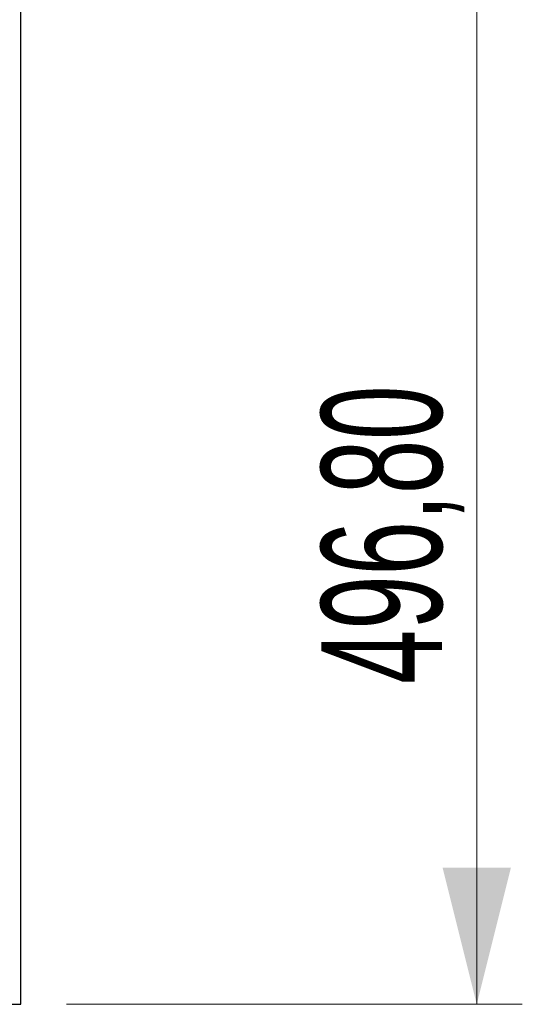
# Model space of a CAD drawing. Header units: millimetres. Extents: x 8 to 290, y 2 to 202.
# Tile 41 of 189: x 142 to 153, y 67 to 88. Entities that reach past the tile are written whole.
import ezdxf

# ---------------------------------------------------------------- set-up
doc = ezdxf.new("R2010")
doc.units = ezdxf.units.MM
doc.styles.add('SLDTEXTSTYLE2', font='TXT', dxfattribs={"width": 0.605})
doc.dimstyles.new('SLDDIMSTYLE2', dxfattribs={"dimtxt": 2.568319, "dimasz": 3, "dimexe": 0, "dimexo": 0.0625, "dimgap": 0.64208, "dimtad": 1, "dimlfac": 20, "dimrnd": 1e-09, "dimzin": 12, "dimdsep": 46, "dimtxsty": 'SLDTEXTSTYLE2', "dimsah": 1, "dimcen": 0.09, "dimadec": 0, "dimazin": 3, "dimtfac": 1, "dimtofl": 0, "dimtmove": 0, "dimatfit": 3, "dimfxl": 1, "dimfrac": 2, "dimtolj": 1, "dimtzin": 12, "dimarcsym": 0})

# ---------------------------------------------------------------- blocks, each defined once
blk = doc.blocks.new('_D_5')
at = {"color": 7, "linetype": 'Continuous', "lineweight": 0}
for p, q in [((142.542, 91.709), (152.542, 91.709)), ((151.542, 66.869), (151.542, 91.709)), ((142.542, 66.869), (152.542, 66.869))]:
    blk.add_line(p, q, dxfattribs=at)
at = {"color": 7, "linetype": 'Continuous', "lineweight": 18}
for points in [[(151.542, 91.709), (150.792, 88.709), (152.292, 88.709)], [(151.542, 66.869), (152.292, 69.869), (150.792, 69.869)]]:
    blk.add_solid(points, dxfattribs=at)
at = {"color": 7, "linetype": 'Continuous', "lineweight": 18, "insert": (148.131, 73.899), "char_height": 2.6458, "attachment_point": 1, "rotation": 90, "style": 'SLDTEXTSTYLE2'}
blk.add_mtext('496,80', dxfattribs=at)

msp = doc.modelspace()

# ---------------------------------------------------------------- linework, layer by layer
at = {"color": 7, "linetype": 'Continuous', "lineweight": 25}
for p, q in [((141.54172, 66.86895), (141.54172, 91.70895)), ((104.54172, 66.86895), (141.54172, 66.86895))]:
    msp.add_line(p, q, dxfattribs=at)

# ---------------------------------------------------------------- dimensions: what is measured, and where the dimension line sits
at = {"color": 7, "linetype": 'Continuous', "lineweight": 18}
dim = msp.add_linear_dim(base=(151.54172, 91.70895), p1=(141.54172, 66.86895), p2=(141.54172, 91.70895), angle=90, dimstyle='SLDDIMSTYLE2', dxfattribs=at)
dim.commit()
dim.dimension.update_dxf_attribs({"geometry": '_D_5', "text_midpoint": (151.54172, 79.28895), "dimtype": 160})

doc.saveas('drawing.dxf')
